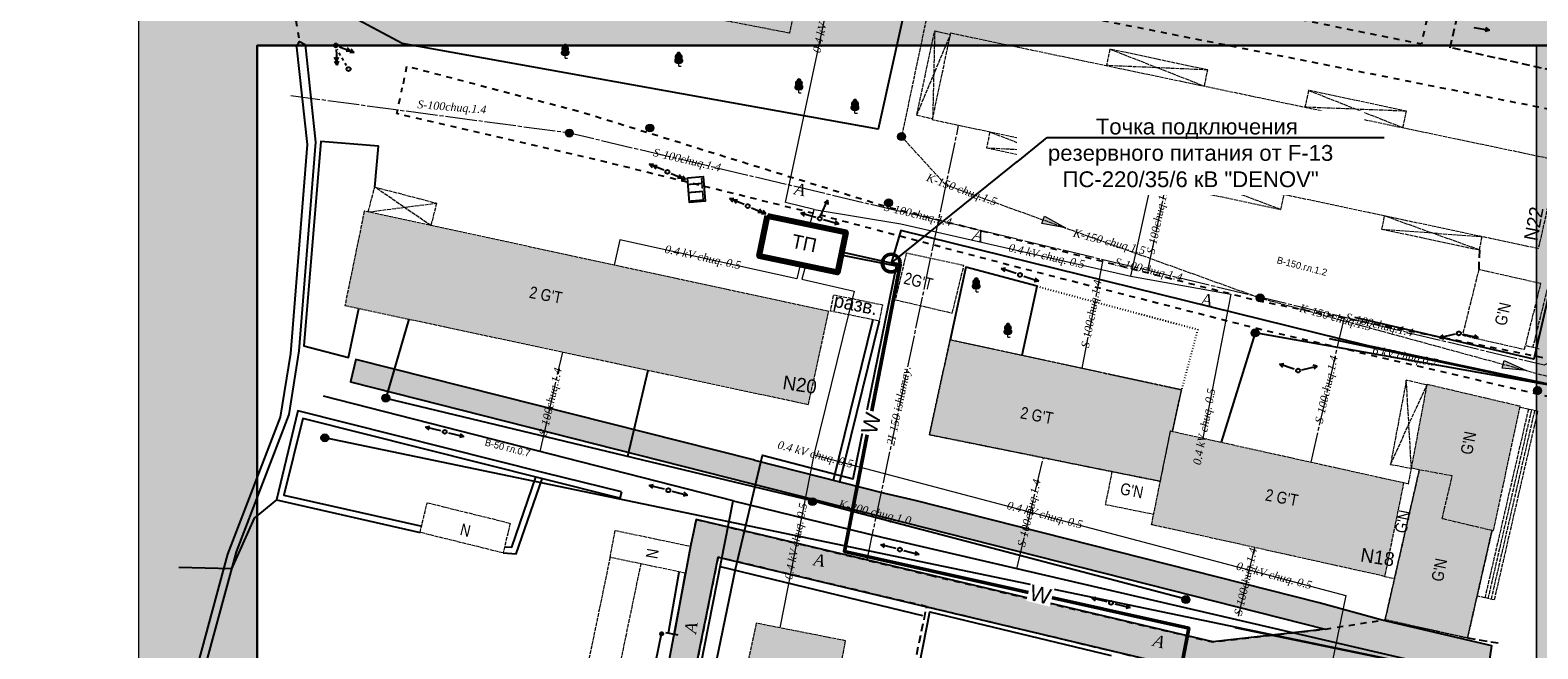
# Model space of a CAD drawing. Extents: x 352696 to 405256, y 4162769 to 4241487.
# Tile 67 of 148: x 402993 to 403183, y 4240302 to 4240380. Entities that reach past the tile are written whole.
import ezdxf
from ezdxf import colors
from ezdxf.entities.mleader import LeaderData, LeaderLine
from ezdxf.enums import TextEntityAlignment as Align
from ezdxf.math import Vec2, Vec3

# ---------------------------------------------------------------- set-up
doc = ezdxf.new("R2010")
doc.units = 0
doc.header["$LTSCALE"] = 0.5
doc.header["$MEASUREMENT"] = 0
for name, pattern in [('Build_Contour_Resid_m1', [1, 1, 0]), ('Commnctn_Heating_Line_Unground_m1', [10, 8, -0.5, 1, -0.5]), ('Commnctn_Waterpipes_Line_Unground_m1', [10, 8, -0.5, 1, -0.5]), ('Commnctn_Сanaliz_Gravity_Ground_m1', [1, 1, 0]), ('Д_ТРОТ_ТРУБА', [3, 1.5, -1.5]), ('ЗД_СТР_РАЗВ', [3, 2, -1]), ('Контура низ откосов  Штриховая 0.1-0.5 - - - - - - -', [0.6, 0.1, -0.5])]:
    doc.linetypes.add(name, pattern=pattern)
for name, color, linetype in [('(002) Рамка', 7, 'Continuous'), ('(007) Здания', 7, 'Continuous'), ('(014) Водопровод', 5, 'ИК_Водопровод -------в--------'), ('(016) Кабель', 1, 'Continuous'), ('(017) Канализация', 33, 'KANALIS_K_1'), ('(019) Связь', 3, 'ИК_КАБ_СВЯЗИ'), ('(022) Возд. Линии', 7, 'Continuous'), ('(025) Дорога', 7, 'Continuous'), ('(028) Гидротехн.', 7, 'Continuous'), ('(038) Деревья', 7, 'Continuous'), ('(039) Земля', 7, 'Continuous'), ('(040) Ограда', 7, 'Continuous'), ('--Выноски', 164, 'Continuous'), ('кабель', 1, 'Continuous')]:
    doc.layers.add(name, color=color, linetype=linetype)
doc.layers.add('.', color=7, linetype='Continuous', lineweight=15)
for name, color, linetype, lineweight, true_color in [('AUTO#_ROADS_MTRAL_T', 7, 'Continuous', 15, 0x000000), ('COMMN_OBJCT_CNLIZ_B', 7, 'Continuous', 15, 0x000000), ('COMMN_OBJCT_CNLIZ_L', 7, 'Continuous', 15, 0x000000), ('COMMN_OBJCT_CNLIZ_T', 7, 'Continuous', 15, 0x000000), ('COMMN_OBJCT_WATER_L', 7, 'Continuous', 15, 0x000000), ('COMMN_OBJCT_WATER_T', 7, 'Continuous', 15, 0x000000), ('COMMN_OBJCT_WELL#_B', 7, 'Continuous', 15, 0x000000), ('GREEN_VGTAT_#####_B', 7, 'Continuous', 15, 0x000000), ('надписи э', 7, 'Continuous', 40, 0xd52a52)]:
    doc.layers.add(name, color=color, linetype=linetype, lineweight=lineweight, true_color=true_color)
for name, color, linetype, true_color in [('BUILD_RESID_CNTUR_P', 7, 'Continuous', 0x000000), ('BUILD_RESID_TITLE_T', 7, 'Continuous', 0x000000), ('COMMN_OBJCT_ELCTR_L', 7, 'Continuous', 0x000000), ('COMMN_OBJCT_ELCTR_T', 7, 'Continuous', 0x000000), ('COMMN_OBJCT_HEAT#_L', 7, 'Continuous', 0x000000), ('COMMN_OBJCT_HEAT#_T', 7, 'Continuous', 0x000000)]:
    doc.layers.add(name, color=color, linetype=linetype, true_color=true_color)
doc.styles.add('Arial Narrow', font='arial.ttf', dxfattribs={"height": 300})
doc.styles.add('BM-431', font='txt')
doc.styles.add('D-431', font='txt')
doc.styles.add('P-131', font='txt')
doc.styles.add('S', font='txtwr', dxfattribs={"oblique": 15})
doc.styles.add('БМ-431 (Times New Roman К)', font='timesi.ttf', dxfattribs={"height": 1})
doc.styles.add('гост3', font='arial.ttf', dxfattribs={"height": 300})
doc.styles.add('Р-131 (Arial Narrow)', font='ARIALN.TTF', dxfattribs={"height": 1})
doc.linetypes.add('Commnctn_Electr_Cabel_Low_Unground_m1', pattern='A,4,-2,[1,Topography.shx,S=0.7,R=45,X=0,Y=0],0.001,[1,Topography.shx,S=0.7,R=315,X=0,Y=0],8,[1,Topography.shx,S=0.7,R=135,X=0,Y=0],0.001,[1,Topography.shx,S=0.7,R=225,X=0,Y=0],-2,4', length=20.002)
doc.linetypes.add('KANALIS_K', pattern='A,1,["<",Standard,S=1.8,R=0,X=-0.9,Y=-0.9],3,-1,["К",Standard,S=1.8,R=0,X=-0.9,Y=-0.9],-1,10', length=16)
doc.linetypes.add('KANALIS_K_1', pattern='A,1,[">",Standard,S=1.8,R=0,X=-0.9,Y=-0.9],3,-1,["К",Standard,S=1.8,R=0,X=-0.9,Y=-0.9],-1,10', length=16)
doc.linetypes.add('ИК_Водопровод -------в--------', pattern='A,9,-0.6,["В",Standard,S=1.2,R=0,X=0,Y=-0.6],-1.2', length=10.8)
doc.linetypes.add('ИК_КАБ_СВЯЗИ', pattern='A,4,["o",Standard,S=0.5,R=0,X=0,Y=-0.125],4,-2', length=10)
doc.linetypes.add('ИК_Э_КАБ_ВН', pattern='A,8,-2,["<<",Standard,S=1,R=0,X=0,Y=-0.5],8,[">>",Standard,S=1,R=0,X=-1,Y=-0.5],-2', length=20)
doc.linetypes.add('ОГРАДА_V_ПРОВ', pattern='A,2.5,["v",Standard,S=1,R=0,X=0,Y=0],5,["v",Standard,S=1,R=180,X=0,Y=0],2.5', length=10)
doc.linetypes.add('ОГРАДА_ДЕР', pattern='A,2.5,["|",Standard,S=0.8,R=0,X=0,Y=-0.8],2.5', length=5)
doc.linetypes.add('ОГРАДА_М_1М', pattern='A,2.5,["о",Standard,S=1,R=0,X=0,Y=-0.35],0.5,["0",Standard,S=0.5,R=0,X=-0.3,Y=-0.25],2.5', length=5.5)
doc.linetypes.add('РЯД_ДЕР_ДО4М', pattern='A,0,[133,ltypeshp.shx,S=0.4,R=0,X=0,Y=0],-3', length=3)

# ---------------------------------------------------------------- blocks, each defined once
blk = doc.blocks.new('S2')
at = {"layer": '(022) Возд. Линии'}
for p, q in [((0, 0), (2, 0)), ((2, 0), (1.5, 0.25)), ((2, 0), (1.5, -0.25))]:
    blk.add_line(p, q, dxfattribs=at)
blk = doc.blocks.new('STOLB')
at = {"layer": '(022) Возд. Линии'}
blk.add_circle((0, 0), 0.25, dxfattribs=at)
blk = doc.blocks.new('strela2')
at = {"layer": '(022) Возд. Линии'}
for p, q in [((0, 0), (2, 0)), ((1.5, 0), (1, 0.25)), ((1.5, 0), (1, -0.25)), ((2, 0), (1.5, 0.25)), ((2, 0), (1.5, -0.25))]:
    blk.add_line(p, q, dxfattribs=at)
blk = doc.blocks.new('strela1')
at = {"layer": '(022) Возд. Линии'}
for p, q in [((-2, 0), (-1.5, 0.25)), ((0, 0), (-2, 0)), ((-2, 0), (-1.5, -0.25)), ((-1.5, 0), (-1, 0.25)), ((-1.5, 0), (-1, -0.25))]:
    blk.add_line(p, q, dxfattribs=at)
blk = doc.blocks.new('S1')
at = {"layer": '(022) Возд. Линии'}
for p, q in [((-2, 0), (-1.5, 0.25)), ((-2, 0), (-1.5, -0.25)), ((0, 0), (-2, 0))]:
    blk.add_line(p, q, dxfattribs=at)
blk = doc.blocks.new('SS')
at = {"layer": '(022) Возд. Линии'}
blk.add_circle((0, 0), 0.25, dxfattribs=at)
blk = doc.blocks.new('s4')
at = {"layer": '(022) Возд. Линии'}
h = blk.add_hatch(dxfattribs=at)
h.set_pattern_fill('ANSI31', color=256, scale=0.01, style=0)
h.set_pattern_definition([(45, (-0.1, 0), (-0.02245064, 0.02245064), [])])
edge = h.paths.add_edge_path()
edge.add_arc((1.9, 0), 0.1, 0, 360)
blk.add_lwpolyline([(0, 0), (2, 0)], dxfattribs=at)
blk.add_circle((1.9, 0), 0.1, dxfattribs=at)
blk = doc.blocks.new('Wellinspect_m1')
at = {"layer": 'COMMN_OBJCT_WELL#_B', "linetype": 'Continuous', "lineweight": 13, "true_color": 0xfffffe}
blk.add_hatch(color=7, dxfattribs=at).paths.add_polyline_path([(-1, 0, 1), (1, 0, 1)])
at = {"layer": 'COMMN_OBJCT_WELL#_B', "color": 18, "linetype": 'Continuous', "lineweight": 13, "true_color": 0x000000}
blk.add_line((-0.71, 0.71), (0.71, -0.71), dxfattribs=at)
blk.add_circle((0, 0), 1, dxfattribs=at)
blk = doc.blocks.new('CharacteristicFol_m1')
at = {"layer": 'GREEN_VGTAT_#####_B', "linetype": 'Continuous', "lineweight": 13, "true_color": 0xfffffe}
h = blk.add_hatch(color=7, dxfattribs=at)
h.dxf.hatch_style = 1
h.paths.add_polyline_path([(0.7, 1.95, 0.545245), (0.49, 2.94, 0.44906), (0, 3.5, 0.44906), (-0.49, 2.94, 0.545245), (-0.7, 1.95, 0.73339), (-0.48, 0.8), (0.48, 0.8, 0.73339)])
at = {"layer": 'GREEN_VGTAT_#####_B', "color": 18, "linetype": 'Continuous', "lineweight": 13, "true_color": 0x000000}
for p, q in [((-0.48, 0.8), (0.48, 0.8)), ((0, 0), (0, 0.8)), ((0, 0), (0, 0.8)), ((0, 0), (0.6, 0))]:
    blk.add_line(p, q, dxfattribs=at)
for centre, radius, start, end in [((-0.41, 1.41), 0.612, 118.4195, 263.4433), ((-0.28, 2.38), 0.602, 111.2452, 225.6501), ((0, 3), 0.501, 90.2911, 187.0229), ((0, 3), 0.501, 352.9771, 89.7089), ((0.41, 1.41), 0.612, 276.5567, 61.5805), ((0.28, 2.38), 0.602, 314.3499, 68.7548)]:
    blk.add_arc(centre, radius, start, end, dxfattribs=at)
blk = doc.blocks.new('CnlizDirection_m1')
at = {"layer": 'COMMN_OBJCT_CNLIZ_B', "linetype": 'Continuous', "lineweight": 13, "true_color": 0xa54100}
blk.add_hatch(color=34, dxfattribs=at).paths.add_polyline_path([(0, 0.5), (0, -0.5), (3, 0)])
at = {"layer": 'COMMN_OBJCT_CNLIZ_B', "color": 34, "linetype": 'Continuous', "lineweight": 13, "true_color": 0xa54100}
blk.add_lwpolyline([(0, 0.5), (3, 0), (0, -0.5), (0, 0.5)], dxfattribs=at)
blk = doc.blocks.new('wewewrwerwer')
at = {"layer": '(014) Водопровод', "flags": 128}
for points in [[(403081.72, 4240320.58), (403029.92, 4240333.83)], [(403057.77, 4240198.61), (403081.72, 4240320.58), (403100.52, 4240315.97), (403177.33, 4240298.14)]]:
    blk.add_lwpolyline(points, dxfattribs=at)
at = {"layer": '(016) Кабель', "linetype": 'ИК_Э_КАБ_ВН', "flags": 128}
for points in [[(403203.26, 4240428.21), (403196.11, 4240396.69), (403190.82, 4240373.89), (403186.24, 4240352.59), (403182.99, 4240338.52), (403160.37, 4240343.8)], [(403185.27, 4240335.26), (403161.87, 4240340.26), (403102.96, 4240354.79), (403101.72, 4240350.67), (403095.47, 4240352.04)]]:
    blk.add_lwpolyline(points, dxfattribs=at)
at = {"layer": '(016) Кабель', "color": 0}
for points in [[(403075.95, 4240361.46), (403077.94, 4240361.62), (403078.19, 4240358.52), (403076.2, 4240358.36), (403075.95, 4240361.46)], [(403094.94, 4240349.48), (403096, 4240354.59), (403086.08, 4240356.64), (403085.02, 4240351.53), (403094.94, 4240349.48)]]:
    blk.add_lwpolyline(points, dxfattribs=at)
at = {"layer": '(017) Канализация', "linetype": 'KANALIS_K_1', "flags": 128}
blk.add_lwpolyline([(403040.73, 4240343.58), (403037.8, 4240333.59), (403091.67, 4240320.63), (403138.99, 4240308.18)], dxfattribs=at)
at = {"layer": '(017) Канализация', "linetype": 'KANALIS_K'}
for points in [[(403185.45, 4240335.14), (403147.74, 4240341.85), (403143.43, 4240328.01)], [(403185.45, 4240335.14), (403157.15, 4240341.09)]]:
    blk.add_lwpolyline(points, dxfattribs=at)
at = {"layer": '(017) Канализация', "linetype": 'KANALIS_K', "flags": 128}
blk.add_lwpolyline([(403068.42, 4240326.24), (403070.99, 4240337.11)], dxfattribs=at)
at = {"layer": '(019) Связь'}
for points in [[(403177.27, 4240297.93), (403030.1, 4240328.56)], [(403177.27, 4240297.91), (403145.23, 4240304.52)]]:
    blk.add_lwpolyline(points, dxfattribs=at)
at = {"layer": '(022) Возд. Линии', "linetype": 'Д_ТРОТ_ТРУБА', "ltscale": 0.5}
blk.add_lwpolyline([(403032.84, 4240375.66), (403031.64, 4240377.73)], dxfattribs=at)
at = {"layer": '(025) Дорога', "linetype": 'Д_ТРОТ_ТРУБА', "flags": 128}
blk.add_lwpolyline([(403148.13, 4240382.55), (403168.52, 4240481.69), (403189.74, 4240474.79), (403189.74, 4240474.79), (403168.77, 4240378.38), (403148.13, 4240382.55)], close=True, dxfattribs=at)
at = {"layer": '(025) Дорога', "linetype": 'ЗД_СТР_РАЗВ'}
for points in [[(403188.34, 4240374.37), (403172.41, 4240377.93), (403176.91, 4240398.1), (403182.01, 4240396.97)], [(403176.1, 4240352.34), (403176.02, 4240349.85)], [(403096.91, 4240262.98), (403106.22, 4240307.19), (403141.55, 4240298.75), (403151.41, 4240298.99), (403134.69, 4240214.4), (403131.38, 4240215.69)], [(403174.6, 4240303.23), (403178.46, 4240302.61)]]:
    blk.add_lwpolyline(points, dxfattribs=at)
at = {"layer": '(025) Дорога', "linetype": 'Д_ТРОТ_ТРУБА', "flags": 128}
for points in [[(403112.26, 4240384.6), (403189.35, 4240369.29)], [(403040.43, 4240375.57), (403039.9, 4240372.83)], [(403185.61, 4240338.41), (403148.28, 4240345.84), (403101.13, 4240357.78), (403062.3, 4240369.83), (403040.43, 4240375.57)], [(403185.09, 4240333.7), (403147.97, 4240342.38), (403118.15, 4240350.02), (403091.92, 4240356.96), (403065.69, 4240363.44), (403039.21, 4240369.59), (403039.9, 4240372.83)], [(403077.06, 4240318.24), (403076.34, 4240314.84)], [(403077.06, 4240318.24), (403106.71, 4240311.16)], [(403106.22, 4240307.19), (403079.82, 4240313.46), (403066.28, 4240246.07)], [(403106.71, 4240311.16), (403142.39, 4240302.73), (403156.58, 4240304.35), (403164.18, 4240305.54)]]:
    blk.add_lwpolyline(points, dxfattribs=at)
at = {"layer": '(028) Гидротехн.', "linetype": 'Д_ТРОТ_ТРУБА'}
blk.add_lwpolyline([(403025.89, 4240384.34), (403026.91, 4240378.71)], dxfattribs=at)
at = {"layer": '(028) Гидротехн.'}
blk.add_lwpolyline([(403026.53, 4240378.01), (403026.91, 4240378.71), (403027.61, 4240378.33)], dxfattribs=at)
at = {"layer": '(028) Гидротехн.', "color": 3}
for points in [[(403026.53, 4240378.01), (403027.86, 4240365.67), (403025.74, 4240339.25), (403024.47, 4240331.18), (403017.81, 4240313.82), (403007.5, 4240275.81), (402992.84, 4240226.03), (402992.92, 4240222.96), (402992.88, 4240212.87), (402992.92, 4240206.89), (402993.91, 4240197.92), (402996.55, 4240173.8), (403007.49, 4240089.82), (403013.02, 4240058.18)], [(403027.61, 4240378.33), (403028.94, 4240365.99), (403026.82, 4240339.57), (403025.56, 4240331.51), (403018.89, 4240314.15), (403008.58, 4240276.13), (402993.92, 4240226.35), (402994.01, 4240223.28), (402993.97, 4240213.19), (402994.01, 4240207.22), (402994.99, 4240198.25), (402997.64, 4240174.12), (403008.57, 4240090.14), (403014.1, 4240058.5)]]:
    blk.add_lwpolyline(points, dxfattribs=at)
at = {"layer": '(038) Деревья', "linetype": 'РЯД_ДЕР_ДО4М', "flags": 128}
for points in [[(403080.1, 4240312.27), (403105.66, 4240306.08)], [(403104.89, 4240297.71), (403106.59, 4240306.52), (403129.54, 4240301.01)]]:
    blk.add_lwpolyline(points, dxfattribs=at)
at = {"layer": '(039) Земля', "linetype": 'Контура низ откосов  Штриховая 0.1-0.5 - - - - - - -'}
blk.add_lwpolyline([(403120.16, 4240347.74), (403140.48, 4240342.28), (403138.43, 4240334.64)], dxfattribs=at)
at = {"layer": '(040) Ограда', "linetype": 'ОГРАДА_М_1М', "flags": 128}
blk.add_lwpolyline([(403104.21, 4240386.32), (403100.07, 4240367.61), (403039.86, 4240378.46), (403031.2, 4240383.08), (403028.29, 4240393.3), (403034.39, 4240471.88)], dxfattribs=at)
at = {"layer": '(040) Ограда', "linetype": 'ОГРАДА_V_ПРОВ', "flags": 128}
for points in [[(403036.41, 4240360.3), (403036.88, 4240365.47), (403029.58, 4240366.06), (403027.45, 4240340.22), (403033.09, 4240338.72), (403034.41, 4240344.93)], [(403023.99, 4240320.71), (403021.18, 4240318.41), (403018.31, 4240311.98), (403011.62, 4240312.16)]]:
    blk.add_lwpolyline(points, dxfattribs=at)
at = {"layer": '(040) Ограда', "linetype": 'ОГРАДА_М_1М'}
blk.add_lwpolyline([(403118.27, 4240339), (403120.16, 4240347.74), (403111.15, 4240350.16), (403109.16, 4240340.97)], dxfattribs=at)
at = {"layer": '(040) Ограда', "flags": 128}
for points in [[(403099.42, 4240343.53), (403094.39, 4240323.16)], [(403067.61, 4240321.71), (403057.84, 4240324.13), (403026.67, 4240331.98), (403023.99, 4240320.71), (403042.14, 4240316.59)], [(403052.64, 4240313.99), (403054.28, 4240313.86), (403057.58, 4240323.37)], [(403067.61, 4240321.71), (403067.42, 4240320.93)], [(403074.34, 4240303.7), (403075.71, 4240311.43)]]:
    blk.add_lwpolyline(points, dxfattribs=at)
at = {"layer": '(040) Ограда', "linetype": 'ОГРАДА_ДЕР', "flags": 128}
for points in [[(403100.2, 4240343.34), (403095.17, 4240322.97), (403095.17, 4240322.97)], [(403067.42, 4240320.93), (403057.65, 4240323.35), (403027.32, 4240330.99), (403024.9, 4240321.29), (403042.35, 4240317.36)], [(403052.83, 4240314.78), (403053.73, 4240314.71), (403056.8, 4240323.57)], [(403073.55, 4240303.84), (403074.92, 4240311.57)], [(403073.16, 4240303.91), (403074.73, 4240303.63)]]:
    blk.add_lwpolyline(points, dxfattribs=at)
at = {"layer": 'BUILD_RESID_CNTUR_P', "color": 18, "linetype": 'Build_Contour_Resid_m1', "lineweight": 13, "true_color": 0x000000}
for points in [[(403090.92, 4240454.9), (403103.55, 4240452.39), (403088.86, 4240379.77), (403076.15, 4240382.23), (403090.92, 4240454.9)], [(403104.96, 4240369.4), (403107.22, 4240380.06)], [(403104.96, 4240369.4), (403109.22, 4240379.61)], [(403109.26, 4240379.79), (403184.61, 4240364), (403186.08, 4240363.69), (403183.55, 4240352.5), (403106.93, 4240368.79), (403109.26, 4240379.79)], [(403107.22, 4240380.06), (403106.96, 4240368.95)], [(403107.22, 4240380.06), (403109.22, 4240379.61)], [(403141.33, 4240373.07), (403141.75, 4240375.11), (403129.38, 4240377.75), (403128.94, 4240375.67)], [(403129.38, 4240377.75), (403141.33, 4240373.07)], [(403141.75, 4240375.11), (403128.94, 4240375.67)], [(403166.44, 4240367.81), (403166.87, 4240369.89), (403154.5, 4240372.53), (403154.05, 4240370.4)], [(403154.5, 4240372.53), (403166.44, 4240367.81)], [(403104.96, 4240369.4), (403106.96, 4240368.95)], [(403166.87, 4240369.89), (403154.05, 4240370.4)], [(403114.19, 4240367.25), (403113.78, 4240365.26), (403126.15, 4240362.62), (403126.57, 4240364.61)], [(403126.15, 4240362.62), (403114.19, 4240367.25)], [(403113.78, 4240365.26), (403126.57, 4240364.61)], [(403126.15, 4240362.62), (403126.57, 4240364.61)], [(403139.02, 4240361.97), (403138.63, 4240360.1), (403151, 4240357.46), (403151.4, 4240359.34)], [(403151, 4240357.46), (403139.02, 4240361.97)], [(403035.59, 4240357.14), (403036.41, 4240360.3), (403044.24, 4240358.26), (403043.5, 4240355.43)], [(403043.5, 4240355.43), (403036.41, 4240360.3)], [(403138.63, 4240360.1), (403151.4, 4240359.34)], [(403035.59, 4240357.14), (403044.24, 4240358.26)], [(403164.08, 4240356.64), (403163.73, 4240354.98), (403176.1, 4240352.34), (403176.45, 4240354.01)], [(403176.1, 4240352.34), (403164.08, 4240356.64)], [(403163.73, 4240354.98), (403176.45, 4240354.01)], [(403176.1, 4240352.34), (403176.45, 4240354.01)], [(403110.91, 4240350.35), (403103.63, 4240351.92), (403102.24, 4240346.04), (403109.45, 4240344.35), (403110.91, 4240350.35)], [(403173.96, 4240341.54), (403181.82, 4240339.76), (403183.88, 4240348.07), (403176.02, 4240349.85), (403173.96, 4240341.54)], [(403182.87, 4240339.98), (403184.71, 4240347.38)], [(403183.26, 4240339.89), (403185.1, 4240347.29)], [(403183.65, 4240339.79), (403181.93, 4240340.22)], [(403169.49, 4240335.23), (403166.86, 4240335.85), (403164.86, 4240325.2), (403167.51, 4240324.7)], [(403164.86, 4240325.2), (403169.51, 4240335.35)], [(403167.51, 4240324.7), (403166.86, 4240335.85)], [(403182.3, 4240332.19), (403176.8, 4240308.32)], [(403182.69, 4240332.1), (403177.19, 4240308.23)], [(403183.08, 4240332.01), (403177.58, 4240308.14)], [(403183.47, 4240331.92), (403177.97, 4240308.05)], [(403183.47, 4240331.92), (403181.19, 4240332.41)], [(403135.76, 4240323.05), (403129.64, 4240324.28), (403128.8, 4240320.14), (403134.92, 4240318.9)], [(403166.52, 4240322.89), (403167.14, 4240322.75), (403167.51, 4240324.7)], [(403042.14, 4240316.59), (403043.05, 4240320.35), (403053.55, 4240317.75), (403052.64, 4240313.99), (403042.14, 4240316.59)], [(403076.36, 4240314.84), (403075.71, 4240311.43), (403066.17, 4240313.43), (403066.82, 4240316.84), (403076.36, 4240314.84)], [(403066.17, 4240313.43), (403063.85, 4240302.25), (403060.96, 4240288.31), (403064.88, 4240287.51), (403070.09, 4240312.61)], [(403164.12, 4240311.03), (403165.37, 4240310.75)], [(403177.97, 4240308.05), (403175.81, 4240308.55)]]:
    blk.add_lwpolyline(points, dxfattribs=at)
for points in [[(403091.26, 4240332.78), (403093.82, 4240344.55), (403035.09, 4240357.25), (403032.64, 4240345.31)], [(403135.76, 4240323.05), (403137.05, 4240329.43), (403137.29, 4240329.38), (403138.43, 4240334.64), (403109.16, 4240340.97), (403106.56, 4240328.95)], [(403169.51, 4240335.35), (403181.23, 4240332.59), (403177.84, 4240316.79), (403177.7, 4240316.82), (403174.6, 4240303.23), (403164.18, 4240305.54), (403168.51, 4240324.51), (403167.51, 4240324.7)], [(403137.05, 4240329.43), (403166.52, 4240322.89), (403164.12, 4240311.03), (403134.65, 4240317.57)], [(403084.66, 4240305.1), (403078.37, 4240275.85), (403089.67, 4240273.63), (403090.89, 4240279.32), (403096.29, 4240278.28), (403098.44, 4240290.37), (403093.73, 4240291.17), (403095.96, 4240302.88)]]:
    blk.add_lwpolyline(points, close=True, dxfattribs=at)
at = {"layer": 'BUILD_RESID_CNTUR_P', "color": 18, "linetype": 'Build_Contour_Resid_m1', "lineweight": 13, "true_color": 0x000000, "flags": 128}
blk.add_lwpolyline([(403094.46, 4240346.66), (403100.62, 4240345.4), (403100.2, 4240343.34), (403094.04, 4240344.6), (403094.46, 4240346.66)], dxfattribs=at)
at = {"layer": 'COMMN_OBJCT_CNLIZ_L', "color": 34, "linetype": 'Commnctn_Сanaliz_Gravity_Ground_m1', "lineweight": 15, "true_color": 0xa54100, "flags": 128}
blk.add_lwpolyline([(403115.52, 4240426.05), (403103.03, 4240366.68), (403108.61, 4240360.58), (403148.38, 4240346.26), (403187.21, 4240335.66)], dxfattribs=at)
at = {"layer": 'COMMN_OBJCT_ELCTR_L', "color": 1, "linetype": 'Commnctn_Electr_Cabel_Low_Unground_m1', "lineweight": 15, "true_color": 0xff0000, "flags": 128}
for points in [[(403091.45, 4240355.53), (403091.98, 4240357.46), (403088.36, 4240358.34), (403094.91, 4240389.02), (403090.88, 4240389.78)], [(403091.98, 4240357.46), (403102.94, 4240355.63), (403132.01, 4240349.03), (403135.08, 4240362.81)], [(403090.22, 4240350.45), (403089.78, 4240348.67), (403067.42, 4240353.62), (403066.67, 4240350.42)], [(403090.88, 4240350.32), (403090.42, 4240348.65), (403097.02, 4240347.1), (403091.95, 4240326.39), (403159.2, 4240308.62), (403148.73, 4240257.34), (403151.89, 4240256.69)], [(403132.01, 4240349.03), (403144.69, 4240346.75), (403141.15, 4240328.52)], [(403091.95, 4240326.39), (403087.62, 4240304.52)]]:
    blk.add_lwpolyline(points, dxfattribs=at)
at = {"layer": 'COMMN_OBJCT_HEAT#_L', "color": 219, "linetype": 'Commnctn_Heating_Line_Unground_m1', "lineweight": 15, "true_color": 0x501950, "flags": 128}
blk.add_lwpolyline([(403098.68, 4240313.08), (403110.25, 4240368.08)], dxfattribs=at)
at = {"layer": 'COMMN_OBJCT_WATER_L', "color": 5, "linetype": 'Commnctn_Waterpipes_Line_Unground_m1', "lineweight": 15, "true_color": 0x0000ff, "flags": 128}
for points in [[(403185.61, 4240338.37), (403184.29, 4240337.74), (403110.79, 4240355.33), (403061.02, 4240367.12), (403025.79, 4240371.84)], [(403134.19, 4240349.73), (403136.89, 4240362.42)], [(403128.48, 4240351.1), (403125.85, 4240337.36)], [(403158.99, 4240343.8), (403154.78, 4240325.5)], [(403057.32, 4240326.82), (403060.19, 4240339.42)], [(403117.61, 4240312), (403120.97, 4240326.04)], [(403145.65, 4240305.98), (403147.69, 4240314.68)]]:
    blk.add_lwpolyline(points, dxfattribs=at)
at = {"layer": 'кабель', "color": 1, "linetype": 'ИК_Э_КАБ_ВН'}
blk.add_lwpolyline([(403018.14, 4240116.22), (403019.78, 4240116.46), (403016.33, 4240137.84), (403018.16, 4240156.44), (403028.67, 4240177.63), (403041.46, 4240186.91), (403052.28, 4240191.39), (403059.45, 4240224.8), (403070.42, 4240255.8), (403082.05, 4240311.94), (403085.43, 4240326.35), (403096.92, 4240323.35), (403102.4, 4240350.3), (403095.4, 4240351.69), (403095.4, 4240351.69)], dxfattribs=at)
at = {"layer": '(022) Возд. Линии'}
for name, p, rotation in [('S2', (403175.41, 4240380.49), 349.5872150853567), ('strela1', (403031.52, 4240377.71), 93.54115188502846), ('strela2', (403031.96, 4240378.03), 339.1256564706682), ('strela2', (403072.96, 4240362.42), 156.8695052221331), ('strela1', (403073.88, 4240362.02), 156.8695052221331), ('strela2', (403083.12, 4240358.08), 156.8695052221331), ('strela1', (403084.04, 4240357.68), 156.8695052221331), ('S1', (403092.88, 4240356.78), 247.3452225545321), ('S1', (403092.21, 4240356.45), 344.273015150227), ('S2', (403093.17, 4240356.18), 344.273015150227), ('S1', (403117.53, 4240349.34), 341.0000031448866), ('SS', (403118.01, 4240349.18), 322.7633758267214), ('S2', (403118.48, 4240349.02), 341.0000031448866), ('S1', (403173.02, 4240341.67), 13.04985935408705), ('S2', (403173.99, 4240341.68), 347.7056479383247), ('S1', (403152.7, 4240337.23), 341.0000031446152), ('S2', (403153.66, 4240337.18), 13.04985935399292), ('S1', (403044.78, 4240329.44), 345.8325527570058), ('SS', (403045.27, 4240329.32), 345.8325527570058), ('S2', (403045.75, 4240329.2), 345.8325527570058), ('S1', (403073.05, 4240322.05), 345.6327301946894), ('SS', (403073.54, 4240321.92), 345.6327301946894), ('S2', (403074.02, 4240321.8), 345.6327301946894), ('S1', (403102.33, 4240314.54), 345.8325527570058), ('SS', (403102.82, 4240314.42), 345.8325527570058), ('S2', (403103.3, 4240314.3), 345.8325527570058), ('S2', (403129.04, 4240307.8), 165.832552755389), ('SS', (403129.52, 4240307.68), 165.832552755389), ('S1', (403130.01, 4240307.56), 165.832552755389)]:
    blk.add_blockref(name, p, dxfattribs=dict(at, rotation=rotation))
for name, p in [('STOLB', (403031.49, 4240378.21)), ('STOLB', (403033.1, 4240375.23)), ('STOLB', (403073.42, 4240362.22)), ('STOLB', (403083.58, 4240357.88)), ('SS', (403092.69, 4240356.31)), ('SS', (403173.51, 4240341.78)), ('SS', (403153.18, 4240337.07))]:
    blk.add_blockref(name, p, dxfattribs=at)
at = {"layer": '(022) Возд. Линии', "xscale": 1.999999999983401, "yscale": 1.999999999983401, "zscale": 1.999999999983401, "rotation": 78.48967128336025}
blk.add_blockref('s4', (403071.93, 4240300.04), dxfattribs=at)
at = {"layer": 'COMMN_OBJCT_CNLIZ_B', "color": 34, "true_color": 0xa54100}
for p, rotation in [((403120.95, 4240356.14), 340.1981032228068), ((403179.11, 4240337.87), 344.7320486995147)]:
    blk.add_blockref('CnlizDirection_m1', p, dxfattribs=dict(at, rotation=rotation))
at = {"layer": 'COMMN_OBJCT_WELL#_B', "color": 18, "true_color": 0x000000, "xscale": 0.5, "yscale": 0.5, "zscale": 0.5}
for p in [(403061.02, 4240367.12), (403071.21, 4240367.77), (403103.03, 4240366.68), (403101.39, 4240358.3), (403148.38, 4240346.26), (403147.74, 4240341.84), (403183.45, 4240334.54), (403037.8, 4240333.59), (403030.1, 4240328.56), (403091.77, 4240320.48), (403138.99, 4240308.09)]:
    blk.add_blockref('Wellinspect_m1', p, dxfattribs=at)
at = {"layer": 'GREEN_VGTAT_#####_B', "color": 18, "true_color": 0x000000, "xscale": 0.5, "yscale": 0.5, "zscale": 0.5}
for p in [(403060.5, 4240376.59), (403074.85, 4240375.59), (403090.05, 4240372.23), (403097.14, 4240369.64), (403112.47, 4240347.04), (403116.48, 4240341.28)]:
    blk.add_blockref('CharacteristicFol_m1', p, dxfattribs=at)
at = {"layer": '(007) Здания', "style": 'P-131'}
for s, rotation, p in [('N22', 79.1291, (403183.43, 4240353.38)), ('разв.', 348.4399, (403094.35, 4240345.17)), ('N20', 351.3193, (403087.91, 4240334.75)), ('N18', 351.3193, (403160.98, 4240312.92))]:
    blk.add_text(s, height=1.75, rotation=rotation, dxfattribs=at).set_placement(p)
at = {"layer": '(014) Водопровод', "color": 0, "linetype": 'Continuous'}
for s, rotation, style, p in [('В-150.гл.1.2', 345.4068, 'D-431', (403150.42, 4240350.67)), ('В-50 гл.0.7', 345.6536, 'BM-431', (403050.27, 4240327.59))]:
    blk.add_text(s, height=0.875, rotation=rotation, dxfattribs=dict(at, style=style)).set_placement(p)
at = {"layer": '(016) Кабель', "color": 0, "style": 'P-131'}
for rotation, p in [(274.6106, (403076.07, 4240361.34)), (348.281, (403089.01, 4240352.64))]:
    blk.add_text('ТП', height=1.76, rotation=rotation, dxfattribs=at).set_placement(p)
at = {"color": 7, "style": 'S', "oblique": 15, "flags": 8}
blk.add_attdef('SK', (403148.11, 4240555.26), '', height=2, dxfattribs=at)
at = {"layer": 'AUTO#_ROADS_MTRAL_T', "color": 18, "true_color": 0x000000, "style": 'БМ-431 (Times New Roman К)'}
for rotation, p in [(348.6902, (403090.05, 4240359.25)), (347.2154, (403112.54, 4240353.45)), (354.1482, (403141.53, 4240345.27)), (350.9399, (403092.52, 4240312.33)), (81.8748, (403077.15, 4240304.42)), (345.3989, (403135.39, 4240302.08))]:
    blk.add_text('A', height=1.5, rotation=rotation, dxfattribs=at).set_placement(p, align=Align.CENTER)
at = {"layer": 'BUILD_RESID_TITLE_T', "color": 18, "true_color": 0x000000, "style": 'Р-131 (Arial Narrow)'}
for s, rotation, p in [("4 G'T", 347.9972, (403142.97, 4240366.13)), ("2G'T", 346.4125, (403103.21, 4240348.09)), ("2 G'T", 349.1291, (403055.87, 4240346.29)), ("G'N", 77.1088, (403179.47, 4240342.65)), ("2 G'T", 349.1291, (403117.96, 4240331.05)), ("G'N", 78.7166, (403175.16, 4240326.33)), ("G'N", 349.1291, (403130.58, 4240321.43)), ("2 G'T", 349.1291, (403148.94, 4240320.65)), ("G'N", 78.7166, (403166.85, 4240316.39)), ('N', 346.0922, (403047.1, 4240316.3)), ('N', 80.2018, (403072.14, 4240313.17)), ("G'N", 78.7166, (403171.48, 4240310.27))]:
    blk.add_text(s, height=1.5, rotation=rotation, dxfattribs=at).set_placement(p)
at = {"layer": 'COMMN_OBJCT_CNLIZ_T', "color": 18, "linetype": 'Continuous', "true_color": 0x000000, "style": 'БМ-431 (Times New Roman К)'}
for rotation, p in [(340.1981, (403110.6, 4240359.86)), (345.6406, (403129.28, 4240353.25)), (344.732, (403157.88, 4240343.67))]:
    blk.add_text('K-150 chuq.1.5', height=1, rotation=rotation, dxfattribs=at).set_placement(p, align=Align.MIDDLE)
blk.add_text('K-200 chuq.1.0', height=1, rotation=346.4729, dxfattribs=at).set_placement((403095.01, 4240319.75))
at = {"layer": 'COMMN_OBJCT_ELCTR_T', "color": 18, "linetype": 'Continuous', "true_color": 0x000000, "style": 'БМ-431 (Times New Roman К)'}
for rotation, p in [(77.9403, (403093.43, 4240382.08)), (347.5257, (403077.89, 4240351.3)), (347.2154, (403121.36, 4240351.45)), (79.0147, (403141.43, 4240329.95)), (345.1972, (403092.12, 4240326.34)), (78.7997, (403089.79, 4240315.45)), (345.1972, (403121.12, 4240318.68)), (345.1972, (403150.13, 4240311.01))]:
    blk.add_text('0.4 kV chuq. 0.5', height=1, rotation=rotation, dxfattribs=at).set_placement(p, align=Align.MIDDLE)
blk.add_text('6 kV chuq.0.7', height=1, rotation=348.3502, dxfattribs=at).set_placement((403162.53, 4240339.22))
at = {"layer": 'COMMN_OBJCT_HEAT#_T', "color": 18, "linetype": 'Continuous', "true_color": 0x000000, "style": 'БМ-431 (Times New Roman К)'}
blk.add_text('2I-150 ishlamay.', height=1, rotation=78.1216, dxfattribs=at).set_placement((403102.79, 4240332.61), align=Align.MIDDLE)
at = {"layer": 'COMMN_OBJCT_WATER_T', "color": 18, "linetype": 'Continuous', "true_color": 0x000000, "style": 'БМ-431 (Times New Roman К)'}
for rotation, p in [(355.4179, (403046.16, 4240370.3)), (346.6735, (403075.88, 4240363.6)), (77.985, (403135.54, 4240356.08)), (346.6735, (403105.07, 4240356.69)), (346.5431, (403134.25, 4240349.72)), (79.1533, (403127.17, 4240344.23)), (346.5431, (403163.43, 4240342.74)), (77.0346, (403156.89, 4240334.65)), (77.1594, (403058.76, 4240333.12)), (76.5318, (403119.29, 4240319.02)), (76.8104, (403146.67, 4240310.33))]:
    blk.add_text('S-100chuq.1.4', height=1, rotation=rotation, dxfattribs=at).set_placement(p, align=Align.MIDDLE)
blk = doc.blocks.new('rw32234324324324')
at = {"layer": '.'}
h = blk.add_hatch(color=41, dxfattribs=at)
h.dxf.hatch_style = 1
h.paths.add_polyline_path([(403591.26, 4240332.78), (403593.82, 4240344.55), (403535.09, 4240357.25), (403532.64, 4240345.31)])
h.paths.add_polyline_path([(403635.76, 4240323.05), (403637.05, 4240329.43), (403637.29, 4240329.38), (403638.43, 4240334.64), (403609.16, 4240340.97), (403606.56, 4240328.95)])
h.paths.add_polyline_path([(403637.05, 4240329.43), (403666.52, 4240322.89), (403664.12, 4240311.03), (403634.65, 4240317.57)])
h.paths.add_polyline_path([(403669.51, 4240335.35), (403681.23, 4240332.59), (403677.84, 4240316.79), (403677.7, 4240316.82), (403674.6, 4240303.23), (403664.18, 4240305.54), (403668.51, 4240324.51), (403667.51, 4240324.7)])
h.paths.add_polyline_path([(403659.37, 4240292.68), (403670.35, 4240290.4), (403654.42, 4240213.8), (403643.44, 4240216.08)])
h.paths.add_polyline_path([(403583.07, 4240274.78), (403576.78, 4240245.53), (403588.44, 4240243.25), (403594.73, 4240272.5)])
h.paths.add_polyline_path([(403572.37, 4240237.63), (403585.55, 4240234.42), (403578.91, 4240207.77), (403565.73, 4240210.98)])
h.paths.add_polyline_path([(403584.66, 4240305.1), (403578.37, 4240275.85), (403589.67, 4240273.63), (403590.89, 4240279.32), (403596.29, 4240278.28), (403598.44, 4240290.37), (403593.73, 4240291.17), (403595.96, 4240302.88)])
h.paths.add_polyline_path([(403585.05, 4240202.81), (403587.88, 4240215.02), (403651.11, 4240199.83), (403648.22, 4240187.61)])
h.paths.add_polyline_path([(403609.98, 4240297.66), (403615.44, 4240296.5), (403614.19, 4240290.63), (403608.73, 4240291.79)])
h.paths.add_polyline_path([(403601.48, 4240257.72), (403622, 4240253.62), (403623.19, 4240259.58), (403607.57, 4240262.7), (403608.61, 4240268.92), (403609.77, 4240268.73), (403611.4, 4240276.88), (403605.81, 4240278.07)])
h.paths.add_polyline_path([(403629, 4240289.47), (403629.83, 4240293.46), (403623.87, 4240294.7), (403623.04, 4240290.71)])
at = {"layer": '(007) Здания'}
blk.add_lwpolyline([(403583.07, 4240274.78), (403576.78, 4240245.53), (403588.44, 4240243.25), (403594.73, 4240272.5), (403583.07, 4240274.78)], dxfattribs=at)
at = {"layer": 'BUILD_RESID_CNTUR_P', "color": 18, "linetype": 'Build_Contour_Resid_m1', "lineweight": 13, "true_color": 0x000000}
for points in [[(403591.26, 4240332.78), (403593.82, 4240344.55), (403535.09, 4240357.25), (403532.64, 4240345.31), (403591.26, 4240332.78)], [(403629.64, 4240324.28), (403606.56, 4240328.95), (403609.16, 4240340.97), (403638.43, 4240334.64), (403637.29, 4240329.38)], [(403669.51, 4240335.35), (403681.23, 4240332.59), (403677.84, 4240316.79), (403671.39, 4240318.32), (403672.67, 4240323.73), (403667.51, 4240324.7), (403669.51, 4240335.35)], [(403637.05, 4240329.43), (403666.52, 4240322.89), (403664.12, 4240311.03), (403634.65, 4240317.57), (403637.05, 4240329.43)], [(403668.5, 4240324.47), (403664.18, 4240305.54), (403674.6, 4240303.23), (403677.7, 4240316.82)], [(403609.98, 4240297.66), (403615.44, 4240296.5), (403614.19, 4240290.63), (403608.73, 4240291.79), (403609.98, 4240297.66)], [(403629, 4240289.47), (403629.83, 4240293.46), (403623.87, 4240294.7), (403623.04, 4240290.71), (403629, 4240289.47)], [(403659.37, 4240292.68), (403670.35, 4240290.4), (403654.42, 4240213.8), (403643.44, 4240216.08), (403659.37, 4240292.68)], [(403607.57, 4240262.7), (403608.61, 4240268.92), (403609.77, 4240268.73), (403611.4, 4240276.88), (403605.81, 4240278.07), (403601.48, 4240257.72), (403606.38, 4240256.74)], [(403622, 4240253.62), (403623.19, 4240259.58), (403607.57, 4240262.7), (403606.38, 4240256.74), (403622, 4240253.62)]]:
    blk.add_lwpolyline(points, dxfattribs=at)
for points in [[(403584.66, 4240305.1), (403578.37, 4240275.85), (403589.67, 4240273.63), (403590.89, 4240279.32), (403596.29, 4240278.28), (403598.44, 4240290.37), (403593.73, 4240291.17), (403595.96, 4240302.88)], [(403585.05, 4240202.81), (403587.88, 4240215.02), (403651.11, 4240199.83), (403648.22, 4240187.61)]]:
    blk.add_lwpolyline(points, close=True, dxfattribs=at)
at = {"layer": 'BUILD_RESID_CNTUR_P', "color": 18, "linetype": 'Build_Contour_Resid_m1', "lineweight": 13, "true_color": 0x000000, "flags": 128}
blk.add_lwpolyline([(403572.37, 4240237.63), (403585.55, 4240234.42), (403578.91, 4240207.77), (403565.73, 4240210.98), (403572.37, 4240237.63)], dxfattribs=at)
blk = doc.blocks.new('rew342342324432')
at = {"layer": '.', "lineweight": 30, "ltscale": 100, "true_color": 0x636466, "transparency": 33554687}
h = blk.add_hatch(color=251, dxfattribs=at)
h.dxf.hatch_style = 1
h.paths.add_polyline_path([(403600.9, 4240321.52), (403584.47, 4240325.67), (403584.3, 4240325.79), (403534.04, 4240338.48), (403533.33, 4240335.66), (403656.58, 4240304.35), (403642.39, 4240302.74), (403577.06, 4240318.24), (403576.36, 4240314.85), (403575.71, 4240311.44), (403570.94, 4240286.28), (403568.08, 4240270.11), (403565.06, 4240255.75), (403563.18, 4240247.61), (403566.28, 4240246.07), (403579.82, 4240313.46), (403606.22, 4240307.19), (403641.55, 4240298.76), (403651.41, 4240299), (403636.82, 4240225.18), (403634.69, 4240214.41), (403643.64, 4240209.62), (403644.46, 4240213.58), (403643.02, 4240213.89), (403643.44, 4240216.09), (403644.96, 4240223.52), (403640.72, 4240224.26), (403642.78, 4240236.43), (403656.51, 4240300.68), (403671.7, 4240297.54), (403676.71, 4240295.67), (403677.69, 4240302.25), (403663.79, 4240305.48), (403655.84, 4240307.66), (403604.76, 4240320.61)])
at = {"layer": '(025) Дорога', "linetype": 'Д_ТРОТ_ТРУБА', "flags": 128}
blk.add_lwpolyline([(403606.22, 4240307.19), (403579.82, 4240313.46), (403566.28, 4240246.07)], dxfattribs=at)
at = {"linetype": 'Continuous'}
for points in [[(403566.28, 4240246.07), (403579.82, 4240313.46), (403606.22, 4240307.19), (403641.55, 4240298.76)], [(403676.71, 4240295.67), (403677.69, 4240302.25), (403663.79, 4240305.48), (403655.84, 4240307.66), (403604.76, 4240320.61), (403600.9, 4240321.52), (403584.47, 4240325.67), (403584.3, 4240325.79), (403534.04, 4240338.48), (403533.33, 4240335.66), (403656.58, 4240304.35), (403642.39, 4240302.74), (403577.06, 4240318.24), (403576.36, 4240314.85), (403575.71, 4240311.44), (403570.94, 4240286.28)]]:
    blk.add_lwpolyline(points, dxfattribs=at)
blk = doc.blocks.new('_None')

msp = doc.modelspace()

# ---------------------------------------------------------------- hatches: boundary and pattern name
at = {"layer": '.', "lineweight": 20, "ltscale": 100, "true_color": 0xffffff}
h = msp.add_hatch(color=7, dxfattribs=at)
h.dxf.hatch_style = 1
h.paths.add_polyline_path([(403306.7369, 4240159.2004), (403306.7369, 4240381.9504), (403006.525, 4240381.9504), (403006.525, 4240159.2004)])
h.paths.add_polyline_path([(403302.9869, 4240206.3173), (403302.9869, 4240172.6986), (403021.525, 4240172.6986), (403021.525, 4240378.2004), (403302.9869, 4240378.2004)], flags=16)
at = {"layer": '.', "linetype": 'Continuous', "lineweight": 50, "true_color": 0xffffff}
h = msp.add_hatch(color=7, dxfattribs=at)
h.dxf.hatch_style = 1
h.paths.add_polyline_path([(403162.2559, 4240206.5285), (403183.3281, 4240206.5285), (403183.3281, 4240378.2004), (403302.9869, 4240378.2004), (403302.9869, 4240162.9504), (403162.2559, 4240162.9504)])

# ---------------------------------------------------------------- linework, layer by layer
at = {"layer": '(002) Рамка', "lineweight": 0}
msp.add_lwpolyline([(403306.7369, 4240159.2004), (403306.7369, 4240381.9504), (403006.525, 4240381.9504), (403006.525, 4240159.2004)], close=True, dxfattribs=at)
at = {"layer": '.', "color": 7, "linetype": 'Continuous', "true_color": 0xffffff}
for points in [[(403021.525, 4240172.6986), (403021.525, 4240378.2004), (403183.3281, 4240378.2004), (403183.3281, 4240172.6986)], [(403162.2559, 4240206.5285), (403183.3281, 4240206.5285), (403183.3281, 4240378.2004), (403302.9869, 4240378.2004), (403302.9869, 4240162.9504), (403162.2559, 4240162.9504)]]:
    msp.add_lwpolyline(points, close=True, dxfattribs=at)
at = {"lineweight": 30}
msp.add_lwpolyline([(403302.9869, 4240162.9504), (403302.9869, 4240378.2004), (403021.525, 4240378.2004), (403021.525, 4240162.9504)], close=True, dxfattribs=at)
at = {"color": 7, "lineweight": 20, "ltscale": 100, "true_color": 0xffffff}
msp.add_lwpolyline([(403302.9869, 4240206.3173), (403302.9869, 4240206.3173), (403302.9869, 4240172.6986), (403021.525, 4240172.6986), (403021.525, 4240378.2004), (403302.9869, 4240378.2004)], close=True, dxfattribs=at)
at = {"color": 1, "linetype": 'Continuous', "lineweight": 80}
msp.add_lwpolyline([(403086.0802, 4240356.6403), (403095.9987, 4240354.5829), (403094.9402, 4240349.4803), (403085.0202, 4240351.5303), (403086.0802, 4240356.6403)], dxfattribs=at)
at = {"color": 1, "linetype": 'Continuous', "lineweight": 50}
msp.add_lwpolyline([(403101.7655, 4240350.6619), (403102.8569, 4240350.4403), (403095.8021, 4240314.191), (403139.3465, 4240304.4747), (403123.3705, 4240220.7285), (403124.0004, 4240220.3887), (403123.9906, 4240220.3691)], dxfattribs=at)

# ---------------------------------------------------------------- block references
for name, p in [('wewewrwerwer', (0, 0)), ('rw32234324324324', (-500, 0)), ('rew342342324432', (-500, 0))]:
    msp.add_blockref(name, p, dxfattribs=at)

# ---------------------------------------------------------------- next in the draw order: texts
at = {"layer": 'надписи э', "color": 1, "char_height": 2, "width": 2.638987, "attachment_point": 1, "style": 'гост3', "bg_fill": 3, "box_fill_scale": 1.1, "bg_fill_color": 256, "bg_fill_transparency": 0}
for insert, rotation in [((403097.87, 4240329.3692, 0.6078), 75.294281), ((403119.5593, 4240310.0276, 0.6078), 345.294281)]:
    msp.add_mtext('W', dxfattribs=dict(at, insert=insert, rotation=rotation))

# ---------------------------------------------------------------- next in the draw order: leaders
at = {"layer": '--Выноски', "lineweight": 30}
ml = msp.add_multileader_mtext('Standard', dxfattribs=at)
ml.set_content('\\A1;{\\C5;  Точка подключения резервного питания от F-13 ПС-220/35/6 кВ "DENOV"}', color=256, style='Arial Narrow')
ml.set_leader_properties(color=256)
ml.set_arrow_properties(name='NONE')
ml.build(insert=Vec2(0, 0))
ml.multileader.update_dxf_attribs({"has_dogleg": 0, "text_left_attachment_type": 6, "text_right_attachment_type": 6, "dogleg_length": 1, "arrow_head_size": 0})
ctx = ml.context
ctx.base_point, ctx.char_height, ctx.arrow_head_size, ctx.landing_gap_size, ctx.plane_origin = Vec3(403121.451, 4240366.5497), 2, 0, 0.25, Vec3(403006.8452, 4240392.7144)
ctx.left_attachment, ctx.right_attachment, ctx.text_align_type = 6, 6, 1
notes = []
notes.append((ctx, [(0, (1, 1, 0), (403120.951, 4240366.5497), (1, 0), 0.5, [(1, [(403101.7199, 4240350.6691)], 0, [])])]))
ctx.mtext.insert, ctx.mtext.width, ctx.mtext.alignment, ctx.mtext.flow_direction = Vec3(403139.5864, 4240368.9497), 41.928075, 2, 5
ctx.mtext.has_bg_fill, ctx.mtext.bg_color, ctx.mtext.bg_scale_factor, ctx.mtext.bg_transparency, ctx.mtext.use_window_bg_color = 1, -1073741824, 1.5, 0, 1
for ctx, leaders in notes:
    for number, flags, end, landing, length, lines in leaders:
        leader = LeaderData()
        leader.index, (leader.has_last_leader_line, leader.has_dogleg_vector, leader.attachment_direction) = number, flags
        leader.last_leader_point, leader.dogleg_vector, leader.dogleg_length = Vec3(end), Vec3(landing), length
        for number, points, colour, breaks in lines:
            line = LeaderLine()
            line.index, line.vertices, line.color, line.breaks = number, Vec3.list(points), colors.encode_raw_color(colour), breaks
            leader.lines.append(line)
        ctx.leaders.append(leader)

# ---------------------------------------------------------------- next in the draw order: linework, layer by layer
at = {"color": 1, "linetype": 'Continuous', "lineweight": 50}
msp.add_circle((403101.7199, 4240350.6691), 1.1224, dxfattribs=at)

doc.saveas('drawing.dxf')
